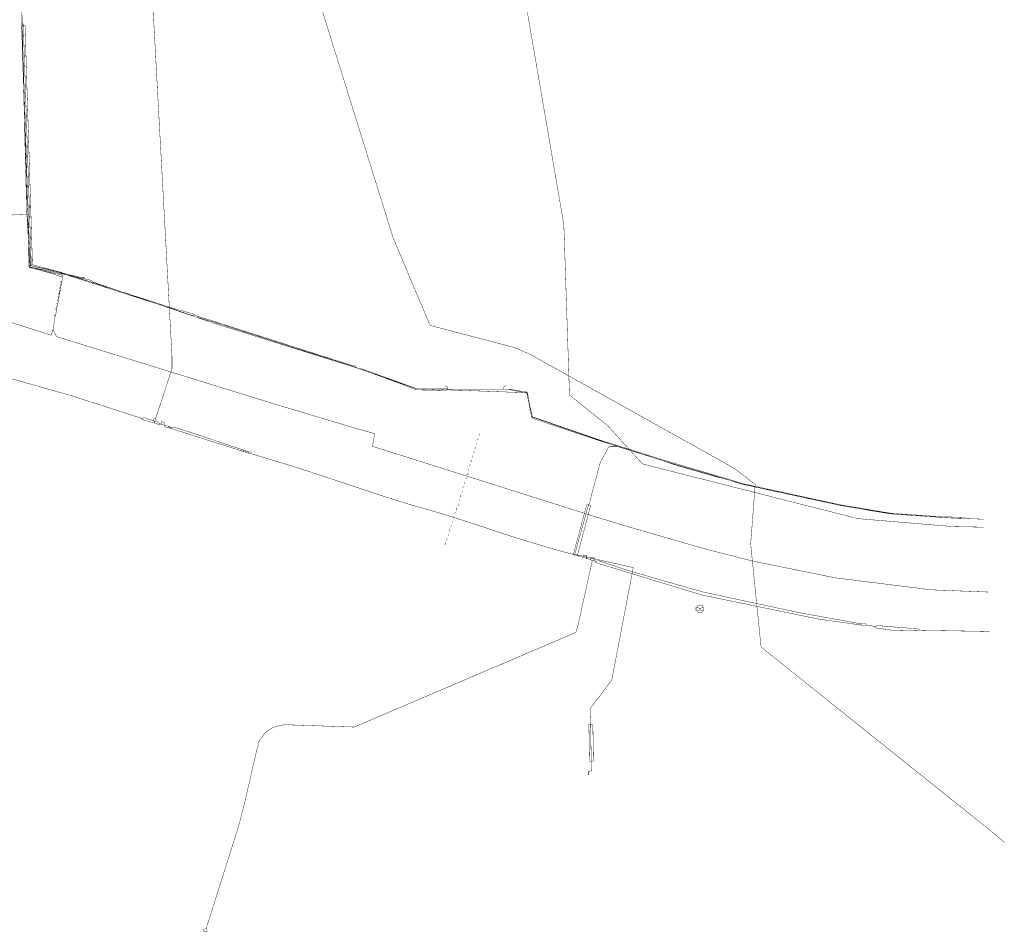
# Model space of a CAD drawing. Header units: metres. Extents: x 189710 to 199671, y 580425 to 586712.
# Tile 29 of 41: x 191211 to 191334, y 581784 to 581898. Entities that reach past the tile are written whole.
import ezdxf

# ---------------------------------------------------------------- set-up
doc = ezdxf.new("R2010")
doc.units = ezdxf.units.M
for name, color, linetype, lineweight in [('B-OI-KL-datatransport_KPN-G', 3, 'DATA_KPN', 18), ('B-OI-KL-gas lage druk_Stedin-G', 40, 'GAS_LD_STEDIN', 18), ('B-OI-KL-laagspanning_Liander-G', 14, 'LS_LIANDER', 18), ('B-OI-KL-middenspanning_Liander-G', 12, 'MS_LIANDER', 18), ('B-OI-KL-overig_Wetterskip Fryslan-G', 7, 'OVERIG_WETTERSKIP', 18), ('B-OI-KL-water_Vitens-G', 5, 'WATER_VITENS', 18)]:
    doc.layers.add(name, color=color, linetype=linetype, lineweight=lineweight)
doc.styles.add('rtw_iso', font='iso-rtw.shx')
doc.linetypes.add('DATA_KPN', pattern='A,12.7,-5.08,["KPDA",rtw_iso,S=2.54,R=0,X=-2.54,Y=-1.27],-6.35', length=24.13)
doc.linetypes.add('GAS_LD_STEDIN', pattern='A,12.7,-5.08,["STLD",rtw_iso,S=2.54,R=0,X=-2.54,Y=-1.27],-6.35', length=24.13)
doc.linetypes.add('LS_LIANDER', pattern='A,12.7,-5.08,["LILS",rtw_iso,S=2.54,R=0,X=-2.54,Y=-1.27],-6.35', length=24.13)
doc.linetypes.add('MS_LIANDER', pattern='A,12.7,-5.08,["LIMS",rtw_iso,S=2.54,R=0,X=-2.54,Y=-1.27],-6.35', length=24.13)
doc.linetypes.add('OVERIG_WETTERSKIP', pattern='A,12.7,-5.08,["WFOV",rtw_iso,S=2.54,R=0,X=-2.54,Y=-1.27],-6.35', length=24.13)
doc.linetypes.add('WATER_VITENS', pattern='A,12.7,-5.08,["VIWL",rtw_iso,S=2.54,R=0,X=-2.54,Y=-1.27],-6.35', length=24.13)

msp = doc.modelspace()

# ---------------------------------------------------------------- linework, layer by layer
at = {"layer": 'B-OI-KL-datatransport_KPN-G', "ltscale": 0.5, "const_width": 0.05, "flags": 128}
for points in [[(191217.96, 581968.11), (191223.32, 581968.39), (191223.46, 581964.25), (191223.68, 581961.32), (191226.04, 581929.61), (191230.04, 581856.18), (191230.04, 581854.68), (191227.96, 581848.39)], [(191198.39, 581856.82), (191200.04, 581856.46), (191202.68, 581855.68), (191206.82, 581854.32), (191208.32, 581853.89), (191217.61, 581851.25), (191226.25, 581848.46)], [(191226.25, 581848.46), (191226.61, 581848.54), (191226.82, 581848.46), (191227.68, 581848.18)], [(191226.25, 581848.46), (191226.25, 581848.32), (191227.82, 581847.89)], [(191227.96, 581848.39), (191227.75, 581848.39), (191227.68, 581848.32), (191227.68, 581848.18)], [(191227.68, 581848.18), (191227.82, 581848.11)], [(191227.96, 581848.39), (191228.04, 581848.11)], [(191227.82, 581848.11), (191228.04, 581848.11)], [(191227.82, 581848.11), (191227.82, 581847.89)], [(191227.82, 581847.89), (191228.39, 581847.68)], [(191228.04, 581848.11), (191228.46, 581847.82)], [(191228.46, 581847.82), (191228.39, 581847.68)], [(191228.39, 581847.68), (191228.75, 581847.68)], [(191228.46, 581847.82), (191228.68, 581847.82)], [(191228.68, 581847.82), (191228.75, 581848.04), (191229.11, 581847.96), (191229.11, 581847.61)], [(191228.68, 581847.82), (191228.75, 581847.75)], [(191228.75, 581847.75), (191228.82, 581847.68)], [(191228.75, 581847.75), (191228.75, 581847.68)], [(191228.75, 581847.68), (191228.82, 581847.68)], [(191228.82, 581847.68), (191229.11, 581847.61)], [(191229.11, 581847.61), (191229.61, 581847.46)], [(191229.11, 581847.61), (191229.11, 581847.39), (191229.54, 581847.32)], [(191229.61, 581847.46), (191229.54, 581847.32)], [(191229.54, 581847.32), (191229.75, 581847.25)], [(191229.61, 581847.46), (191229.82, 581847.39)], [(191229.82, 581847.39), (191229.75, 581847.25)], [(191229.75, 581847.25), (191229.96, 581847.18)], [(191229.82, 581847.39), (191230.04, 581847.32)], [(191230.04, 581847.32), (191229.96, 581847.18)], [(191229.96, 581847.18), (191238.75, 581844.39)], [(191230.04, 581847.32), (191230.39, 581847.32), (191232.46, 581846.68), (191238.82, 581844.54)], [(191238.82, 581844.54), (191238.75, 581844.39)], [(191238.82, 581844.54), (191239.04, 581844.46)], [(191238.75, 581844.39), (191238.96, 581844.32)], [(191239.04, 581844.46), (191238.96, 581844.32)], [(191238.96, 581844.32), (191239.18, 581844.25)], [(191239.04, 581844.46), (191239.25, 581844.39)], [(191239.25, 581844.39), (191239.18, 581844.25)], [(191239.18, 581844.25), (191239.39, 581844.18)], [(191239.25, 581844.39), (191239.46, 581844.32)], [(191239.46, 581844.32), (191239.39, 581844.18)], [(191239.39, 581844.18), (191239.61, 581844.11)], [(191239.46, 581844.32), (191239.68, 581844.25)], [(191239.68, 581844.25), (191239.61, 581844.11)], [(191239.61, 581844.11), (191239.96, 581844.04)], [(191239.68, 581844.25), (191239.89, 581844.25), (191239.96, 581844.18), (191239.96, 581844.04)], [(191239.96, 581844.04), (191245.39, 581842.39), (191250.61, 581840.68), (191256.82, 581838.61), (191260.04, 581837.61), (191264.04, 581836.46), (191268.04, 581835.18), (191272.32, 581833.75), (191277.25, 581832.25), (191281.61, 581831.04)], [(191281.61, 581831.04), (191281.61, 581831.25), (191281.68, 581831.32), (191282.04, 581831.25), (191282.04, 581830.89)], [(191281.61, 581831.04), (191282.04, 581830.89)], [(191282.04, 581830.89), (191282.54, 581830.75)], [(191282.54, 581830.75), (191282.54, 581830.96), (191282.61, 581831.04), (191282.96, 581830.96), (191282.96, 581830.61)], [(191282.75, 581830.61), (191280.89, 581822.25), (191280.68, 581821.61), (191252.89, 581809.75), (191244.25, 581810.04), (191243.54, 581809.96), (191242.68, 581809.68), (191242.46, 581809.54), (191241.96, 581809.25), (191241.54, 581808.82), (191240.89, 581807.89), (191240.89, 581807.54), (191240.75, 581807.25), (191239.18, 581800.39), (191238.39, 581797.32), (191234.32, 581784.46)], [(191282.54, 581830.75), (191282.75, 581830.61)], [(191282.75, 581830.61), (191282.96, 581830.61)], [(191282.96, 581830.61), (191283.11, 581830.54)], [(191283.11, 581830.54), (191283.54, 581830.61), (191283.75, 581830.54), (191286.75, 581829.54), (191291.61, 581828.11), (191296.68, 581826.68), (191308.61, 581824.11), (191316.54, 581822.68)], [(191283.11, 581830.54), (191283.11, 581830.39), (191296.46, 581826.32), (191310.96, 581823.32), (191316.46, 581822.54)], [(191316.54, 581822.68), (191316.46, 581822.54)], [(191316.46, 581822.54), (191317.11, 581822.54)], [(191316.54, 581822.68), (191317.04, 581822.68), (191317.11, 581822.61), (191317.11, 581822.54)], [(191317.11, 581822.54), (191318.11, 581822.39)], [(191318.11, 581822.39), (191318.68, 581822.46), (191320.39, 581822.32), (191323.75, 581822.04), (191323.75, 581821.89)], [(191318.11, 581822.39), (191318.39, 581822.18), (191320.75, 581821.82), (191323.75, 581821.89)], [(191323.75, 581821.89), (191331.89, 581821.75), (191332.61, 581821.68), (191332.61, 581821.61)]]:
    msp.add_lwpolyline(points, dxfattribs=at)
msp.add_lwpolyline([(191234.32, 581784.32), (191234.32, 581784.46), (191234.04, 581784.39), (191234.04, 581784.11), (191234.11, 581784.04), (191234.46, 581784.18)], close=True, dxfattribs=at)
at = {"layer": 'B-OI-KL-gas lage druk_Stedin-G', "ltscale": 0.5, "const_width": 0.05, "flags": 128}
msp.add_lwpolyline([(191151.89, 582067.96), (191154.61, 582062.11), (191159.18, 582056.39), (191163.96, 582051.61), (191167.11, 582048.89), (191180.54, 582042.46), (191219.04, 582024.96), (191219.96, 582024.11), (191220.32, 582023.96), (191220.32, 582023.75), (191222.46, 582022.04), (191224.68, 582017.39), (191231.75, 581978.61), (191260.75, 581950.04), (191261.18, 581948.18), (191261.32, 581947.89), (191265.32, 581934.46), (191265.61, 581932.46), (191265.82, 581931.61), (191266.61, 581928.54), (191266.75, 581928.18), (191272.39, 581912.32), (191279.18, 581872.75), (191279.89, 581851.39), (191284.68, 581847.54), (191289.04, 581842.75), (191316.04, 581835.89), (191327.96, 581834.89), (191331.82, 581834.82)], dxfattribs=at)
at = {"layer": 'B-OI-KL-laagspanning_Liander-G', "ltscale": 0.5, "const_width": 0.05, "flags": 128}
for points in [[(191208.82, 581914.75), (191208.68, 581914.32), (191210.82, 581914.32), (191211.82, 581874.04)], [(191211.82, 581874.04), (191202.54, 581873.68), (191196.89, 581873.61), (191194.11, 581873.89), (191193.46, 581874.04), (191188.25, 581875.25), (191187.82, 581874.46), (191187.68, 581873.96), (191187.46, 581873.32), (191187.18, 581872.82), (191186.46, 581871.89), (191185.68, 581871.18), (191184.89, 581870.61), (191184.46, 581870.39), (191183.54, 581870.04), (191183.18, 581869.96), (191182.25, 581869.89), (191181.25, 581869.96), (191166.68, 581871.04), (191164.18, 581881.96), (191151.61, 581881.32), (191123.89, 581881.04), (191117.18, 581880.89), (191058.75, 581879.18), (191045.61, 581878.96)], [(191211.82, 581874.04), (191211.89, 581873.46)], [(191211.89, 581873.46), (191211.96, 581873.39)], [(191211.89, 581873.46), (191211.89, 581873.32)], [(191211.96, 581873.39), (191211.89, 581873.32)], [(191211.89, 581873.32), (191211.96, 581872.04)], [(191211.96, 581873.39), (191212.04, 581872.11)], [(191212.04, 581872.11), (191211.96, 581872.04)], [(191211.96, 581872.04), (191212.18, 581867.46), (191216.46, 581866.54)], [(191212.04, 581872.11), (191212.32, 581867.61), (191216.54, 581866.61)], [(191216.54, 581866.61), (191216.46, 581866.54)], [(191216.46, 581866.54), (191217.11, 581866.39)], [(191216.54, 581866.61), (191217.18, 581866.46)], [(191217.18, 581866.46), (191217.11, 581866.39)], [(191217.11, 581866.39), (191218.04, 581866.18)], [(191217.18, 581866.46), (191218.11, 581866.25)], [(191218.11, 581866.25), (191218.04, 581866.18)], [(191218.04, 581866.18), (191218.68, 581866.04)], [(191218.11, 581866.25), (191218.75, 581866.11)], [(191218.75, 581866.11), (191218.68, 581866.04)], [(191218.68, 581866.04), (191219.11, 581865.96)], [(191218.75, 581866.11), (191219.04, 581866.11), (191219.11, 581866.04), (191219.11, 581865.96)], [(191219.11, 581865.96), (191219.96, 581865.75), (191220.18, 581865.54), (191235.11, 581860.46), (191252.68, 581854.96), (191255.18, 581854.11), (191260.68, 581852.18), (191274.54, 581851.68), (191275.25, 581848.61), (191285.61, 581845.04)], [(191285.61, 581844.96), (191284.89, 581844.96), (191284.82, 581844.89), (191283.75, 581842.96), (191283.68, 581842.68), (191282.32, 581837.61)], [(191285.61, 581845.04), (191285.68, 581845.04)], [(191285.61, 581845.04), (191285.61, 581844.96)], [(191285.61, 581844.96), (191285.68, 581844.96)], [(191285.68, 581845.04), (191285.68, 581844.96)], [(191285.68, 581845.04), (191285.75, 581844.96)], [(191285.68, 581844.96), (191285.75, 581844.96)], [(191285.75, 581844.96), (191285.82, 581844.96)], [(191285.75, 581844.96), (191285.82, 581844.96)], [(191285.82, 581844.96), (191293.39, 581842.61), (191296.18, 581841.82), (191301.46, 581840.25), (191302.39, 581840.04), (191313.61, 581837.61), (191314.82, 581837.39), (191320.61, 581836.46), (191326.61, 581836.04), (191329.75, 581835.89), (191331.82, 581835.82)], [(191282.25, 581837.61), (191282.04, 581837.61), (191280.39, 581831.46), (191280.54, 581831.39)], [(191282.25, 581837.54), (191280.54, 581831.39)], [(191282.32, 581837.54), (191282.54, 581837.54), (191280.89, 581831.32)], [(191282.25, 581837.61), (191282.32, 581837.61)], [(191282.25, 581837.61), (191282.25, 581837.54)], [(191282.25, 581837.54), (191282.32, 581837.54)], [(191282.32, 581837.61), (191282.32, 581837.54)], [(191280.54, 581831.39), (191280.89, 581831.32)], [(191280.89, 581831.32), (191287.89, 581829.75), (191285.18, 581815.61), (191282.46, 581812.04), (191282.54, 581810.11)], [(191295.89, 581824.82), (191295.75, 581824.75), (191295.75, 581824.39), (191295.82, 581824.32), (191295.89, 581824.32)], [(191295.89, 581824.82), (191296.04, 581825.04), (191296.54, 581825.04), (191296.61, 581824.96), (191296.61, 581824.75)], [(191295.89, 581824.82), (191296.25, 581824.61)], [(191296.61, 581824.75), (191296.25, 581824.61)], [(191296.61, 581824.75), (191296.75, 581824.75), (191296.75, 581824.39), (191296.68, 581824.32), (191296.54, 581824.32)], [(191296.25, 581824.46), (191295.89, 581824.32)], [(191295.89, 581824.32), (191295.89, 581824.18), (191296.46, 581824.11), (191296.54, 581824.18), (191296.54, 581824.32)], [(191296.25, 581824.61), (191296.25, 581824.46)], [(191296.25, 581824.46), (191296.54, 581824.32)], [(191282.54, 581810.11), (191282.32, 581810.11), (191282.39, 581805.46), (191282.61, 581805.46)], [(191282.54, 581810.11), (191282.82, 581810.04), (191282.89, 581805.54), (191282.82, 581805.46), (191282.68, 581805.46)], [(191282.54, 581810.11), (191282.61, 581805.46)], [(191282.68, 581805.46), (191282.68, 581804.25), (191282.25, 581804.18), (191282.25, 581803.75)], [(191282.61, 581805.46), (191282.68, 581805.46)]]:
    msp.add_lwpolyline(points, dxfattribs=at)
at = {"layer": 'B-OI-KL-middenspanning_Liander-G', "ltscale": 0.5, "const_width": 0.05, "flags": 128}
for points in [[(191211.32, 581899.04), (191211.32, 581897.89)], [(191211.25, 581897.68), (191211.11, 581897.68), (191211.11, 581897.61), (191211.18, 581897.54)], [(191211.25, 581897.61), (191211.18, 581897.54)], [(191211.32, 581897.89), (191211.25, 581897.68)], [(191211.25, 581897.68), (191211.25, 581897.61)], [(191211.25, 581897.61), (191211.32, 581895.39)], [(191211.32, 581897.89), (191211.39, 581897.82)], [(191211.39, 581897.82), (191211.61, 581897.68), (191212.54, 581867.75), (191214.32, 581867.25)], [(191211.39, 581897.82), (191212.39, 581867.61), (191214.25, 581867.18)], [(191211.18, 581897.54), (191211.25, 581895.32)], [(191211.32, 581895.39), (191211.25, 581895.32)], [(191211.25, 581895.32), (191211.39, 581890.82)], [(191211.32, 581895.39), (191211.46, 581890.89)], [(191211.46, 581890.89), (191211.39, 581890.82)], [(191211.39, 581890.82), (191211.46, 581888.61)], [(191211.46, 581890.89), (191211.54, 581888.68)], [(191211.54, 581888.68), (191211.46, 581888.61)], [(191211.46, 581888.61), (191211.75, 581879.68)], [(191211.54, 581888.68), (191211.82, 581879.75)], [(191211.82, 581879.75), (191211.75, 581879.68)], [(191211.75, 581879.68), (191212.11, 581867.39), (191212.18, 581867.39)], [(191211.82, 581879.75), (191212.25, 581867.46)], [(191215.11, 581859.61), (191214.89, 581858.89), (191205.54, 581861.89), (191200.89, 581863.11), (191198.18, 581864.75), (191180.54, 581868.61), (191172.32, 581869.46), (191170.54, 581869.18), (191163.68, 581868.68), (191155.32, 581868.75), (191135.32, 581868.61), (191134.82, 581867.54), (191045.82, 581867.46)], [(191212.25, 581867.46), (191212.18, 581867.39)], [(191212.18, 581867.39), (191212.39, 581867.32)], [(191212.25, 581867.46), (191212.39, 581867.32)], [(191212.39, 581867.32), (191212.46, 581867.32)], [(191212.46, 581867.32), (191212.61, 581867.39), (191212.68, 581867.32), (191212.68, 581867.25)], [(191212.46, 581867.32), (191212.68, 581867.25)], [(191212.68, 581867.25), (191212.75, 581867.25)], [(191212.75, 581867.25), (191212.96, 581867.25)], [(191212.75, 581867.25), (191212.96, 581867.18)], [(191212.96, 581867.25), (191213.25, 581867.18)], [(191212.96, 581867.25), (191212.96, 581867.18)], [(191212.96, 581867.18), (191213.25, 581867.11)], [(191213.25, 581867.18), (191213.54, 581867.11)], [(191213.25, 581867.18), (191213.25, 581867.11)], [(191213.25, 581867.11), (191213.54, 581867.04)], [(191213.54, 581867.11), (191213.82, 581867.04)], [(191213.54, 581867.11), (191213.54, 581867.04)], [(191213.54, 581867.04), (191213.75, 581866.96)], [(191213.82, 581867.04), (191213.75, 581866.96)], [(191213.75, 581866.96), (191214.04, 581866.89)], [(191213.82, 581867.04), (191214.11, 581866.96)], [(191214.11, 581866.96), (191214.04, 581866.89)], [(191214.04, 581866.89), (191214.25, 581866.82)], [(191214.11, 581866.96), (191214.32, 581866.89)], [(191214.32, 581867.25), (191214.25, 581867.18)], [(191214.25, 581867.18), (191214.54, 581867.11)], [(191214.32, 581866.89), (191214.25, 581866.82)], [(191214.25, 581866.82), (191214.54, 581866.75)], [(191214.32, 581867.25), (191214.61, 581867.18)], [(191214.32, 581866.89), (191214.61, 581866.82)], [(191214.61, 581867.18), (191214.54, 581867.11)], [(191214.54, 581867.11), (191214.82, 581867.04)], [(191214.61, 581866.82), (191214.54, 581866.75)], [(191214.54, 581866.75), (191214.82, 581866.68)], [(191214.61, 581867.18), (191214.89, 581867.11)], [(191214.61, 581866.82), (191214.89, 581866.75)], [(191214.89, 581867.11), (191214.82, 581867.04)], [(191214.82, 581867.04), (191215.11, 581866.96)], [(191214.89, 581866.75), (191214.82, 581866.68)], [(191214.89, 581867.11), (191215.18, 581867.04)], [(191214.89, 581866.75), (191216.39, 581866.39), (191216.25, 581866.18)], [(191215.18, 581867.04), (191215.11, 581866.96)], [(191215.11, 581866.96), (191215.39, 581866.89)], [(191215.18, 581867.04), (191215.46, 581866.96)], [(191215.46, 581866.96), (191215.39, 581866.89)], [(191215.39, 581866.89), (191215.68, 581866.82)], [(191215.46, 581866.96), (191215.75, 581866.89)], [(191215.75, 581866.89), (191215.68, 581866.82)], [(191215.68, 581866.82), (191215.89, 581866.75)], [(191215.75, 581866.89), (191215.96, 581866.82)], [(191215.96, 581866.82), (191215.89, 581866.75)], [(191215.89, 581866.75), (191216.11, 581866.68)], [(191215.96, 581866.82), (191216.18, 581866.75)], [(191216.18, 581866.75), (191216.11, 581866.68)], [(191216.18, 581866.75), (191216.39, 581866.68)], [(191214.82, 581866.68), (191216.25, 581866.18)], [(191216.11, 581866.68), (191216.32, 581866.61)], [(191216.25, 581865.68), (191216.11, 581865.61), (191216.11, 581865.46), (191216.18, 581865.39)], [(191216.25, 581865.68), (191216.18, 581865.39)], [(191216.25, 581866.18), (191216.25, 581865.68)], [(191216.39, 581866.68), (191216.32, 581866.61)], [(191216.32, 581866.61), (191216.54, 581866.54)], [(191216.39, 581866.68), (191216.61, 581866.61)], [(191216.61, 581866.61), (191216.54, 581866.54)], [(191216.54, 581866.54), (191216.82, 581866.46)], [(191216.61, 581866.61), (191216.89, 581866.54)], [(191216.89, 581866.54), (191216.82, 581866.46)], [(191216.82, 581866.46), (191217.04, 581866.39)], [(191216.89, 581866.54), (191217.11, 581866.46)], [(191217.11, 581866.46), (191217.04, 581866.39)], [(191217.04, 581866.39), (191217.25, 581866.32)], [(191217.11, 581866.46), (191217.32, 581866.39)], [(191217.32, 581866.39), (191217.25, 581866.32)], [(191217.25, 581866.32), (191217.46, 581866.25)], [(191217.32, 581866.39), (191217.54, 581866.32)], [(191217.54, 581866.32), (191217.46, 581866.25)], [(191217.46, 581866.25), (191217.68, 581866.18)], [(191217.54, 581866.32), (191217.75, 581866.25)], [(191217.75, 581866.25), (191217.68, 581866.18)], [(191217.68, 581866.18), (191217.89, 581866.11)], [(191217.75, 581866.25), (191217.96, 581866.18)], [(191217.96, 581866.18), (191217.89, 581866.11)], [(191217.89, 581866.11), (191218.11, 581866.04)], [(191217.96, 581866.18), (191218.18, 581866.11)], [(191218.18, 581866.11), (191218.11, 581866.04)], [(191218.11, 581866.04), (191218.32, 581865.96)], [(191218.18, 581866.11), (191218.39, 581866.04)], [(191218.39, 581866.04), (191218.32, 581865.96)], [(191218.32, 581865.96), (191218.82, 581865.82)], [(191218.39, 581866.04), (191218.89, 581865.89)], [(191218.89, 581865.89), (191218.82, 581865.82)], [(191218.82, 581865.82), (191219.04, 581865.75)], [(191218.89, 581865.89), (191219.11, 581865.82)], [(191219.11, 581865.82), (191219.04, 581865.75)], [(191219.04, 581865.75), (191219.25, 581865.68)], [(191219.11, 581865.82), (191219.32, 581865.75)], [(191219.32, 581865.75), (191219.25, 581865.68)], [(191219.25, 581865.68), (191219.46, 581865.61)], [(191219.32, 581865.75), (191219.54, 581865.68)], [(191219.54, 581865.68), (191219.46, 581865.61)], [(191219.46, 581865.61), (191219.68, 581865.54)], [(191219.54, 581865.68), (191219.75, 581865.61)], [(191219.75, 581865.61), (191219.68, 581865.54)], [(191219.68, 581865.54), (191219.89, 581865.46)], [(191219.75, 581865.61), (191219.96, 581865.54)], [(191219.96, 581865.54), (191219.89, 581865.46)], [(191219.89, 581865.46), (191220.61, 581865.25)], [(191219.96, 581865.54), (191220.68, 581865.32)], [(191216.04, 581864.54), (191215.89, 581864.46), (191215.89, 581864.32), (191215.96, 581864.25)], [(191216.11, 581864.96), (191215.96, 581864.89), (191215.96, 581864.75), (191216.04, 581864.68)], [(191216.04, 581864.54), (191215.96, 581864.25)], [(191215.96, 581864.25), (191215.96, 581864.18)], [(191216.18, 581865.32), (191216.04, 581865.25), (191216.04, 581865.11), (191216.11, 581865.04)], [(191216.11, 581864.96), (191216.04, 581864.68)], [(191216.04, 581864.68), (191216.04, 581864.54)], [(191216.18, 581865.32), (191216.11, 581865.04)], [(191216.11, 581865.04), (191216.11, 581864.96)], [(191216.18, 581865.39), (191216.18, 581865.32)], [(191220.68, 581865.32), (191220.61, 581865.25)], [(191220.61, 581865.25), (191220.82, 581865.18)], [(191220.68, 581865.32), (191220.89, 581865.25)], [(191220.89, 581865.25), (191220.82, 581865.18)], [(191220.82, 581865.18), (191221.04, 581865.11)], [(191220.89, 581865.25), (191221.11, 581865.18)], [(191221.11, 581865.18), (191221.04, 581865.11)], [(191221.04, 581865.11), (191221.25, 581865.04)], [(191221.11, 581865.18), (191221.32, 581865.11)], [(191221.32, 581865.11), (191221.25, 581865.04)], [(191221.25, 581865.04), (191221.46, 581864.96)], [(191221.32, 581865.11), (191221.54, 581865.04)], [(191221.54, 581865.04), (191221.46, 581864.96)], [(191221.46, 581864.96), (191221.68, 581864.89)], [(191221.54, 581865.04), (191221.75, 581864.96)], [(191221.75, 581864.96), (191221.68, 581864.89)], [(191221.68, 581864.89), (191222.61, 581864.61)], [(191221.75, 581864.96), (191222.68, 581864.68)], [(191222.68, 581864.68), (191222.61, 581864.61)], [(191222.61, 581864.61), (191222.82, 581864.54)], [(191222.68, 581864.68), (191222.89, 581864.61)], [(191222.89, 581864.61), (191222.82, 581864.54)], [(191222.82, 581864.54), (191223.04, 581864.46)], [(191222.89, 581864.61), (191223.11, 581864.54)], [(191223.11, 581864.54), (191223.04, 581864.46)], [(191223.04, 581864.46), (191223.25, 581864.39)], [(191223.11, 581864.54), (191223.32, 581864.46)], [(191223.32, 581864.46), (191223.25, 581864.39)], [(191223.25, 581864.39), (191223.46, 581864.32)], [(191223.32, 581864.46), (191223.54, 581864.39)], [(191223.54, 581864.39), (191223.46, 581864.32)], [(191223.46, 581864.32), (191224.39, 581864.04)], [(191223.54, 581864.39), (191224.46, 581864.11)], [(191215.82, 581863.39), (191215.68, 581863.32), (191215.68, 581863.25), (191215.75, 581863.18)], [(191215.89, 581863.75), (191215.75, 581863.68), (191215.75, 581863.61), (191215.82, 581863.54)], [(191215.82, 581863.39), (191215.75, 581863.18)], [(191215.75, 581863.18), (191215.75, 581862.96)], [(191215.96, 581864.18), (191215.82, 581864.11), (191215.82, 581863.96), (191215.89, 581863.89)], [(191215.89, 581863.75), (191215.82, 581863.54)], [(191215.82, 581863.54), (191215.82, 581863.39)], [(191215.96, 581864.18), (191215.89, 581863.89)], [(191215.89, 581863.89), (191215.89, 581863.75)], [(191224.46, 581864.11), (191224.39, 581864.04)], [(191224.39, 581864.04), (191224.61, 581863.96)], [(191224.46, 581864.11), (191224.68, 581864.04)], [(191224.68, 581864.04), (191224.61, 581863.96)], [(191224.61, 581863.96), (191224.82, 581863.89)], [(191224.68, 581864.04), (191224.89, 581863.96)], [(191224.89, 581863.96), (191224.82, 581863.89)], [(191224.82, 581863.89), (191225.04, 581863.82)], [(191224.89, 581863.96), (191225.11, 581863.89)], [(191225.11, 581863.89), (191225.04, 581863.82)], [(191225.04, 581863.82), (191226.39, 581863.39)], [(191225.11, 581863.89), (191226.46, 581863.46)], [(191226.46, 581863.46), (191226.39, 581863.39)], [(191226.39, 581863.39), (191226.61, 581863.32)], [(191226.46, 581863.46), (191226.68, 581863.39)], [(191226.68, 581863.39), (191226.61, 581863.32)], [(191226.61, 581863.32), (191226.82, 581863.25)], [(191226.68, 581863.39), (191226.89, 581863.32)], [(191226.89, 581863.32), (191226.82, 581863.25)], [(191226.82, 581863.25), (191228.39, 581862.75)], [(191226.89, 581863.32), (191228.46, 581862.82)], [(191215.61, 581862.25), (191215.46, 581862.18), (191215.46, 581862.11), (191215.54, 581862.04)], [(191215.54, 581862.04), (191215.46, 581861.46)], [(191215.68, 581862.61), (191215.54, 581862.54), (191215.54, 581862.46), (191215.61, 581862.39)], [(191215.61, 581862.25), (191215.54, 581862.04)], [(191215.75, 581862.96), (191215.61, 581862.89), (191215.61, 581862.82), (191215.68, 581862.75)], [(191215.68, 581862.61), (191215.61, 581862.39)], [(191215.61, 581862.39), (191215.61, 581862.25)], [(191215.75, 581862.96), (191215.68, 581862.75)], [(191215.68, 581862.75), (191215.68, 581862.61)], [(191228.46, 581862.82), (191228.39, 581862.75)], [(191228.39, 581862.75), (191228.61, 581862.68)], [(191228.46, 581862.82), (191228.68, 581862.75)], [(191228.68, 581862.75), (191228.61, 581862.68)], [(191228.61, 581862.68), (191230.18, 581862.18)], [(191228.68, 581862.75), (191230.25, 581862.25)], [(191230.25, 581862.25), (191230.18, 581862.18)], [(191230.18, 581862.18), (191232.46, 581861.39), (191232.82, 581861.39)], [(191230.25, 581862.25), (191232.75, 581861.54), (191232.82, 581861.46), (191232.82, 581861.39)], [(191215.39, 581861.25), (191215.11, 581859.61)], [(191215.46, 581861.46), (191215.32, 581861.39), (191215.32, 581861.32), (191215.39, 581861.25)], [(191215.46, 581861.46), (191215.39, 581861.25)], [(191232.82, 581861.39), (191233.32, 581861.25)], [(191233.32, 581861.25), (191235.61, 581860.54)], [(191233.32, 581861.25), (191233.32, 581861.11), (191235.54, 581860.46)], [(191235.61, 581860.54), (191235.54, 581860.46)], [(191235.61, 581860.54), (191237.39, 581859.96)], [(191215.11, 581859.61), (191215.54, 581858.75), (191215.68, 581858.68), (191243.39, 581850.11), (191252.25, 581847.46), (191255.46, 581846.54), (191255.18, 581844.96), (191283.18, 581836.11), (191286.96, 581834.96), (191296.82, 581832.11), (191299.04, 581831.54), (191302.68, 581830.61), (191304.75, 581830.18), (191313.25, 581828.46), (191325.25, 581826.96), (191332.39, 581826.68)], [(191235.54, 581860.46), (191237.32, 581859.89)], [(191237.39, 581859.96), (191237.32, 581859.89)], [(191237.32, 581859.89), (191237.54, 581859.82)], [(191237.39, 581859.96), (191237.61, 581859.89)], [(191237.61, 581859.89), (191237.54, 581859.82)], [(191237.54, 581859.82), (191239.11, 581859.32)], [(191237.61, 581859.89), (191239.18, 581859.39)], [(191239.18, 581859.39), (191239.11, 581859.32)], [(191239.11, 581859.32), (191239.32, 581859.25)], [(191239.18, 581859.39), (191239.39, 581859.32)], [(191239.39, 581859.32), (191239.32, 581859.25)], [(191239.39, 581859.32), (191240.75, 581858.89)], [(191239.32, 581859.25), (191240.68, 581858.82)], [(191240.75, 581858.89), (191240.68, 581858.82)], [(191240.68, 581858.82), (191240.89, 581858.75)], [(191240.75, 581858.89), (191240.96, 581858.82)], [(191240.96, 581858.82), (191240.89, 581858.75)], [(191240.89, 581858.75), (191241.11, 581858.68)], [(191240.96, 581858.82), (191241.18, 581858.75)], [(191241.18, 581858.75), (191241.11, 581858.68)], [(191241.11, 581858.68), (191242.46, 581858.25)], [(191241.18, 581858.75), (191242.54, 581858.32)], [(191242.54, 581858.32), (191242.46, 581858.25)], [(191242.46, 581858.25), (191242.68, 581858.18)], [(191242.54, 581858.32), (191242.75, 581858.25)], [(191242.75, 581858.25), (191242.68, 581858.18)], [(191242.68, 581858.18), (191242.89, 581858.11)], [(191242.75, 581858.25), (191242.96, 581858.18)], [(191242.96, 581858.18), (191242.89, 581858.11)], [(191242.89, 581858.11), (191244.04, 581857.75)], [(191242.96, 581858.18), (191244.11, 581857.82)], [(191244.11, 581857.82), (191244.04, 581857.75)], [(191244.04, 581857.75), (191244.25, 581857.68)], [(191244.11, 581857.82), (191244.32, 581857.75)], [(191244.32, 581857.75), (191244.25, 581857.68)], [(191244.25, 581857.68), (191244.46, 581857.61)], [(191244.32, 581857.75), (191244.54, 581857.68)], [(191244.54, 581857.68), (191244.46, 581857.61)], [(191244.46, 581857.61), (191244.68, 581857.54)], [(191244.54, 581857.68), (191244.75, 581857.61)], [(191244.75, 581857.61), (191244.68, 581857.54)], [(191244.68, 581857.54), (191244.89, 581857.46)], [(191244.75, 581857.61), (191244.96, 581857.54)], [(191244.96, 581857.54), (191244.89, 581857.46)], [(191244.89, 581857.46), (191245.82, 581857.18)], [(191244.96, 581857.54), (191245.89, 581857.25)], [(191245.89, 581857.25), (191245.82, 581857.18)], [(191245.82, 581857.18), (191246.04, 581857.11)], [(191245.89, 581857.25), (191246.11, 581857.18)], [(191246.11, 581857.18), (191246.04, 581857.11)], [(191246.04, 581857.11), (191246.25, 581857.04)], [(191246.11, 581857.18), (191246.32, 581857.11)], [(191246.32, 581857.11), (191246.25, 581857.04)], [(191246.25, 581857.04), (191246.46, 581856.96)], [(191246.32, 581857.11), (191246.54, 581857.04)], [(191246.54, 581857.04), (191246.46, 581856.96)], [(191246.46, 581856.96), (191246.68, 581856.89)], [(191246.54, 581857.04), (191246.75, 581856.96)], [(191246.75, 581856.96), (191246.68, 581856.89)], [(191246.68, 581856.89), (191247.39, 581856.68)], [(191246.75, 581856.96), (191247.46, 581856.75)], [(191247.46, 581856.75), (191247.39, 581856.68)], [(191247.39, 581856.68), (191247.61, 581856.61)], [(191247.46, 581856.75), (191247.68, 581856.68)], [(191247.68, 581856.68), (191247.61, 581856.61)], [(191247.61, 581856.61), (191247.82, 581856.54)], [(191247.68, 581856.68), (191247.89, 581856.61)], [(191247.89, 581856.61), (191247.82, 581856.54)], [(191247.82, 581856.54), (191248.04, 581856.46)], [(191247.89, 581856.61), (191248.11, 581856.54)], [(191248.11, 581856.54), (191248.04, 581856.46)], [(191248.04, 581856.46), (191248.25, 581856.39)], [(191248.11, 581856.54), (191248.32, 581856.46)], [(191248.32, 581856.46), (191248.25, 581856.39)], [(191248.25, 581856.39), (191248.46, 581856.32)], [(191248.32, 581856.46), (191248.54, 581856.39)], [(191248.54, 581856.39), (191248.46, 581856.32)], [(191248.46, 581856.32), (191249.18, 581856.11)], [(191248.54, 581856.39), (191249.25, 581856.18)], [(191249.25, 581856.18), (191249.18, 581856.11)], [(191249.18, 581856.11), (191249.39, 581856.04)], [(191249.25, 581856.18), (191249.46, 581856.11)], [(191249.46, 581856.11), (191249.39, 581856.04)], [(191249.39, 581856.04), (191249.61, 581855.96)], [(191249.46, 581856.11), (191249.68, 581856.04)], [(191249.68, 581856.04), (191249.61, 581855.96)], [(191249.61, 581855.96), (191249.82, 581855.89)], [(191249.68, 581856.04), (191249.89, 581855.96)], [(191249.89, 581855.96), (191249.82, 581855.89)], [(191249.82, 581855.89), (191250.04, 581855.82)], [(191249.89, 581855.96), (191250.11, 581855.89)], [(191250.11, 581855.89), (191250.04, 581855.82)], [(191250.04, 581855.82), (191250.25, 581855.75)], [(191250.11, 581855.89), (191250.32, 581855.82)], [(191250.32, 581855.82), (191250.25, 581855.75)], [(191250.25, 581855.75), (191250.46, 581855.68)], [(191250.32, 581855.82), (191250.54, 581855.75)], [(191250.54, 581855.75), (191250.46, 581855.68)], [(191250.46, 581855.68), (191250.96, 581855.54)], [(191250.54, 581855.75), (191251.04, 581855.61)], [(191251.04, 581855.61), (191250.96, 581855.54)], [(191251.04, 581855.61), (191251.25, 581855.54)], [(191250.96, 581855.54), (191251.18, 581855.46)], [(191251.25, 581855.54), (191251.18, 581855.46)], [(191251.18, 581855.46), (191251.39, 581855.39)], [(191251.25, 581855.54), (191251.46, 581855.46)], [(191251.46, 581855.46), (191251.39, 581855.39)], [(191251.39, 581855.39), (191251.61, 581855.32)], [(191251.46, 581855.46), (191251.68, 581855.39)], [(191251.68, 581855.39), (191251.61, 581855.32)], [(191251.61, 581855.32), (191251.82, 581855.25)], [(191251.68, 581855.39), (191251.89, 581855.32)], [(191251.89, 581855.32), (191251.82, 581855.25)], [(191251.82, 581855.25), (191252.04, 581855.18)], [(191251.89, 581855.32), (191252.11, 581855.25)], [(191252.11, 581855.25), (191252.04, 581855.18)], [(191252.04, 581855.18), (191252.25, 581855.11)], [(191252.11, 581855.25), (191252.32, 581855.18)], [(191252.32, 581855.18), (191252.25, 581855.11)], [(191252.25, 581855.11), (191252.54, 581855.04)], [(191252.32, 581855.18), (191252.61, 581855.11)], [(191252.61, 581855.11), (191252.54, 581855.04)], [(191252.54, 581855.04), (191252.75, 581854.96)], [(191252.61, 581855.11), (191252.82, 581855.04)], [(191252.82, 581855.04), (191252.75, 581854.96)], [(191252.75, 581854.96), (191253.04, 581854.89)], [(191252.82, 581855.04), (191253.04, 581855.04), (191253.04, 581854.89)], [(191253.04, 581854.89), (191253.54, 581854.68)], [(191253.54, 581854.68), (191253.82, 581854.68)], [(191253.54, 581854.68), (191253.75, 581854.61)], [(191253.82, 581854.68), (191253.75, 581854.61)], [(191253.75, 581854.61), (191253.96, 581854.54)], [(191253.82, 581854.68), (191254.04, 581854.61)], [(191254.04, 581854.61), (191253.96, 581854.54)], [(191253.96, 581854.54), (191254.18, 581854.46)], [(191254.04, 581854.61), (191254.25, 581854.54)], [(191254.25, 581854.54), (191254.18, 581854.46)], [(191254.18, 581854.46), (191254.39, 581854.39)], [(191254.25, 581854.54), (191254.46, 581854.46)], [(191254.46, 581854.46), (191254.39, 581854.39)], [(191254.39, 581854.39), (191254.54, 581854.32)], [(191254.46, 581854.46), (191254.61, 581854.39)], [(191254.61, 581854.39), (191254.54, 581854.32)], [(191254.61, 581854.39), (191254.82, 581854.32)], [(191254.54, 581854.32), (191254.75, 581854.25)], [(191254.82, 581854.32), (191254.75, 581854.25)], [(191254.75, 581854.25), (191254.96, 581854.18)], [(191254.82, 581854.32), (191255.04, 581854.25)], [(191255.04, 581854.25), (191254.96, 581854.18)], [(191254.96, 581854.18), (191255.18, 581854.11)], [(191255.04, 581854.25), (191255.25, 581854.18)], [(191255.25, 581854.18), (191255.18, 581854.11)], [(191255.18, 581854.11), (191255.54, 581853.96)], [(191255.25, 581854.18), (191255.61, 581854.04)], [(191255.61, 581854.04), (191255.54, 581853.96)], [(191255.54, 581853.96), (191255.75, 581853.89)], [(191255.61, 581854.04), (191255.82, 581853.96)], [(191255.82, 581853.96), (191255.75, 581853.89)], [(191255.75, 581853.89), (191256.32, 581853.68)], [(191255.82, 581853.96), (191256.39, 581853.75)], [(191256.39, 581853.75), (191256.32, 581853.68)], [(191256.32, 581853.68), (191256.54, 581853.61)], [(191256.39, 581853.75), (191256.61, 581853.68)], [(191256.61, 581853.68), (191256.54, 581853.61)], [(191256.54, 581853.61), (191257.11, 581853.39)], [(191256.61, 581853.68), (191257.18, 581853.46)], [(191257.18, 581853.46), (191257.11, 581853.39)], [(191257.11, 581853.39), (191257.32, 581853.32)], [(191257.18, 581853.46), (191257.39, 581853.39)], [(191257.39, 581853.39), (191257.32, 581853.32)], [(191257.32, 581853.32), (191257.89, 581853.11)], [(191257.39, 581853.39), (191257.96, 581853.18)], [(191257.96, 581853.18), (191257.89, 581853.11)], [(191257.96, 581853.18), (191258.18, 581853.11)], [(191257.89, 581853.11), (191258.11, 581853.04)], [(191258.18, 581853.11), (191258.11, 581853.04)], [(191258.11, 581853.04), (191258.68, 581852.82)], [(191258.18, 581853.11), (191258.75, 581852.89)], [(191258.75, 581852.89), (191258.68, 581852.82)], [(191258.68, 581852.82), (191258.89, 581852.75)], [(191258.75, 581852.89), (191258.96, 581852.82)], [(191258.96, 581852.82), (191258.89, 581852.75)], [(191258.89, 581852.75), (191260.68, 581852.04), (191264.39, 581851.96), (191264.54, 581852.11)], [(191258.96, 581852.82), (191260.75, 581852.18), (191264.54, 581852.18)], [(191264.61, 581852.18), (191264.54, 581852.46), (191264.39, 581852.46), (191264.32, 581852.61)], [(191264.54, 581852.18), (191264.61, 581852.18)], [(191264.54, 581852.18), (191264.54, 581852.11)], [(191264.54, 581852.11), (191264.61, 581852.11)], [(191264.61, 581852.18), (191264.61, 581852.11)], [(191264.61, 581852.11), (191271.61, 581852.11)], [(191271.61, 581852.11), (191271.68, 581852.46), (191271.82, 581852.46), (191271.89, 581852.61)], [(191271.61, 581852.11), (191272.32, 581852.11)], [(191272.32, 581852.11), (191272.54, 581852.11)], [(191272.32, 581852.11), (191272.46, 581852.04)], [(191272.54, 581852.11), (191272.46, 581852.04)], [(191272.46, 581852.04), (191273.61, 581851.82)], [(191272.54, 581852.11), (191273.68, 581851.89)], [(191273.68, 581851.89), (191273.61, 581851.82)], [(191273.68, 581851.89), (191274.61, 581851.75), (191274.61, 581851.61)], [(191273.61, 581851.82), (191274.54, 581851.61)], [(191274.54, 581851.61), (191274.61, 581851.61)], [(191274.54, 581851.61), (191274.68, 581851.39)], [(191274.61, 581851.61), (191274.68, 581851.39)], [(191274.68, 581851.18), (191274.61, 581851.04), (191274.68, 581850.96), (191274.75, 581850.96)], [(191274.68, 581851.39), (191274.68, 581851.18)], [(191274.68, 581851.18), (191274.75, 581850.96)], [(191274.75, 581850.82), (191274.68, 581850.68), (191274.75, 581850.61), (191274.82, 581850.61)], [(191274.75, 581850.96), (191274.75, 581850.82)], [(191274.75, 581850.82), (191274.82, 581850.61)], [(191274.82, 581850.46), (191274.75, 581850.32), (191274.82, 581850.25), (191274.89, 581850.25)], [(191274.89, 581850.04), (191274.82, 581849.89), (191274.89, 581849.82), (191274.96, 581849.82)], [(191274.82, 581850.61), (191274.82, 581850.46)], [(191274.82, 581850.46), (191274.89, 581850.25)], [(191274.96, 581849.68), (191274.89, 581849.54), (191274.96, 581849.46), (191275.04, 581849.46)], [(191274.89, 581850.25), (191274.89, 581850.04)], [(191274.89, 581850.04), (191274.96, 581849.82)], [(191274.96, 581849.82), (191274.96, 581849.68)], [(191274.96, 581849.68), (191275.04, 581849.46)], [(191275.04, 581849.46), (191275.04, 581849.32)], [(191275.04, 581849.32), (191274.96, 581849.18), (191275.04, 581849.11), (191275.11, 581849.11)], [(191275.04, 581849.32), (191275.11, 581849.11)], [(191275.11, 581849.11), (191275.11, 581848.89)], [(191275.11, 581848.89), (191275.18, 581848.68)], [(191275.11, 581848.89), (191275.11, 581848.68)], [(191275.11, 581848.68), (191275.18, 581848.68)], [(191275.11, 581848.68), (191275.11, 581848.54), (191275.25, 581848.46), (191283.61, 581845.68)], [(191275.18, 581848.68), (191283.68, 581845.75)], [(191283.68, 581845.75), (191283.61, 581845.68)], [(191283.68, 581845.75), (191284.82, 581845.39)], [(191283.61, 581845.68), (191284.75, 581845.32)], [(191284.82, 581845.39), (191284.75, 581845.32)], [(191284.75, 581845.32), (191284.96, 581845.25)], [(191284.82, 581845.39), (191285.04, 581845.32)], [(191285.04, 581845.32), (191284.96, 581845.25)], [(191284.96, 581845.25), (191285.68, 581845.04)], [(191285.04, 581845.32), (191285.75, 581845.11)], [(191285.75, 581845.11), (191285.68, 581845.04)], [(191285.68, 581845.04), (191285.89, 581844.96)], [(191285.75, 581845.11), (191285.96, 581845.04)], [(191285.96, 581845.04), (191285.89, 581844.96)], [(191285.89, 581844.96), (191286.11, 581844.89)], [(191285.96, 581845.04), (191286.18, 581844.96)], [(191286.18, 581844.96), (191286.11, 581844.89)], [(191286.11, 581844.89), (191286.32, 581844.82)], [(191286.18, 581844.96), (191286.39, 581844.89)], [(191286.39, 581844.89), (191286.32, 581844.82)], [(191286.32, 581844.82), (191286.82, 581844.68)], [(191286.39, 581844.89), (191286.89, 581844.75)], [(191286.89, 581844.75), (191286.82, 581844.68)], [(191286.82, 581844.68), (191287.04, 581844.61)], [(191286.89, 581844.75), (191287.11, 581844.68)], [(191287.11, 581844.68), (191287.04, 581844.61)], [(191287.04, 581844.61), (191287.25, 581844.54)], [(191287.11, 581844.68), (191287.32, 581844.61)], [(191287.32, 581844.61), (191287.25, 581844.54)], [(191287.25, 581844.54), (191287.46, 581844.46)], [(191287.32, 581844.61), (191287.54, 581844.54)], [(191287.54, 581844.54), (191287.46, 581844.46)], [(191287.54, 581844.54), (191287.75, 581844.46)], [(191287.46, 581844.46), (191287.68, 581844.39)], [(191287.75, 581844.46), (191287.68, 581844.39)], [(191287.68, 581844.39), (191287.96, 581844.32)], [(191287.75, 581844.46), (191288.04, 581844.39)], [(191288.04, 581844.39), (191287.96, 581844.32)], [(191287.96, 581844.32), (191288.18, 581844.25)], [(191288.04, 581844.39), (191288.25, 581844.32)], [(191288.25, 581844.32), (191288.18, 581844.25)], [(191288.18, 581844.25), (191288.39, 581844.18)], [(191288.25, 581844.32), (191288.46, 581844.25)], [(191288.46, 581844.25), (191288.39, 581844.18)], [(191288.39, 581844.18), (191288.61, 581844.11)], [(191288.46, 581844.25), (191288.68, 581844.18)], [(191288.68, 581844.18), (191288.61, 581844.11)], [(191288.61, 581844.11), (191288.82, 581844.04)], [(191288.68, 581844.18), (191288.89, 581844.11)], [(191288.89, 581844.11), (191288.82, 581844.04)], [(191288.82, 581844.04), (191289.54, 581843.82)], [(191288.89, 581844.11), (191289.61, 581843.89)], [(191289.61, 581843.89), (191289.54, 581843.82)], [(191289.54, 581843.82), (191289.75, 581843.75)], [(191289.61, 581843.89), (191289.82, 581843.82)], [(191289.82, 581843.82), (191289.75, 581843.75)], [(191289.75, 581843.75), (191289.96, 581843.68)], [(191289.82, 581843.82), (191290.04, 581843.75)], [(191290.04, 581843.75), (191289.96, 581843.68)], [(191289.96, 581843.68), (191291.11, 581843.32)], [(191290.04, 581843.75), (191291.18, 581843.39)], [(191291.18, 581843.39), (191291.11, 581843.32)], [(191291.11, 581843.32), (191291.32, 581843.25)], [(191291.18, 581843.39), (191291.39, 581843.32)], [(191291.39, 581843.32), (191291.32, 581843.25)], [(191291.32, 581843.25), (191293.39, 581842.54), (191298.39, 581841.11), (191299.32, 581840.89)], [(191291.39, 581843.32), (191299.39, 581840.96)], [(191299.39, 581840.96), (191299.32, 581840.89)], [(191299.32, 581840.89), (191300.25, 581840.61)], [(191299.39, 581840.96), (191300.32, 581840.68)], [(191300.32, 581840.68), (191300.25, 581840.61)], [(191300.25, 581840.61), (191300.46, 581840.54)], [(191300.32, 581840.68), (191300.54, 581840.61)], [(191300.54, 581840.61), (191300.46, 581840.54)], [(191300.46, 581840.54), (191300.68, 581840.46)], [(191300.54, 581840.61), (191300.75, 581840.54)], [(191300.75, 581840.54), (191300.68, 581840.46)], [(191300.68, 581840.46), (191301.18, 581840.32)], [(191300.75, 581840.54), (191301.25, 581840.39)], [(191301.25, 581840.39), (191301.18, 581840.32)], [(191301.18, 581840.32), (191301.39, 581840.25)], [(191301.25, 581840.39), (191301.46, 581840.32)], [(191301.46, 581840.32), (191301.39, 581840.25)], [(191301.39, 581840.25), (191301.68, 581840.18)], [(191301.46, 581840.32), (191301.75, 581840.25)], [(191301.75, 581840.25), (191301.68, 581840.18)], [(191301.68, 581840.18), (191301.96, 581840.11)], [(191301.75, 581840.25), (191302.04, 581840.18)], [(191302.04, 581840.18), (191301.96, 581840.11)], [(191301.96, 581840.11), (191302.32, 581840.04)], [(191302.04, 581840.18), (191302.39, 581840.11)], [(191302.39, 581840.11), (191302.32, 581840.04)], [(191302.32, 581840.04), (191302.68, 581839.96)], [(191302.39, 581840.11), (191302.75, 581840.04)], [(191302.75, 581840.04), (191302.68, 581839.96)], [(191302.68, 581839.96), (191302.96, 581839.89)], [(191302.75, 581840.04), (191303.04, 581839.96)], [(191303.04, 581839.96), (191302.96, 581839.89)], [(191302.96, 581839.89), (191303.32, 581839.82)], [(191303.04, 581839.96), (191303.39, 581839.89)], [(191303.39, 581839.89), (191303.32, 581839.82)], [(191303.32, 581839.82), (191303.68, 581839.75)], [(191303.39, 581839.89), (191303.75, 581839.82)], [(191303.75, 581839.82), (191303.68, 581839.75)], [(191303.68, 581839.75), (191303.96, 581839.68)], [(191303.75, 581839.82), (191304.04, 581839.75)], [(191304.04, 581839.75), (191303.96, 581839.68)], [(191303.96, 581839.68), (191304.32, 581839.61)], [(191304.04, 581839.75), (191304.39, 581839.68)], [(191304.39, 581839.68), (191304.32, 581839.61)], [(191304.32, 581839.61), (191304.61, 581839.54)], [(191304.39, 581839.68), (191304.68, 581839.61)], [(191304.68, 581839.61), (191304.61, 581839.54)], [(191304.61, 581839.54), (191304.96, 581839.46)], [(191304.68, 581839.61), (191305.04, 581839.54)], [(191305.04, 581839.54), (191304.96, 581839.46)], [(191305.04, 581839.54), (191305.39, 581839.46)], [(191304.96, 581839.46), (191305.32, 581839.39)], [(191305.39, 581839.46), (191305.32, 581839.39)], [(191305.32, 581839.39), (191305.61, 581839.32)], [(191305.39, 581839.46), (191305.68, 581839.39)], [(191305.68, 581839.39), (191305.61, 581839.32)], [(191305.61, 581839.32), (191305.96, 581839.25)], [(191305.68, 581839.39), (191306.04, 581839.32)], [(191306.04, 581839.32), (191305.96, 581839.25)], [(191305.96, 581839.25), (191306.32, 581839.18)], [(191306.04, 581839.32), (191306.39, 581839.25)], [(191306.39, 581839.25), (191306.32, 581839.18)], [(191306.32, 581839.18), (191306.61, 581839.11)], [(191306.39, 581839.25), (191306.68, 581839.18)], [(191306.68, 581839.18), (191306.61, 581839.11)], [(191306.61, 581839.11), (191306.96, 581839.04)], [(191306.68, 581839.18), (191307.04, 581839.11)], [(191307.04, 581839.11), (191306.96, 581839.04)], [(191306.96, 581839.04), (191307.25, 581838.96)], [(191307.04, 581839.11), (191307.32, 581839.04)], [(191307.32, 581839.04), (191307.25, 581838.96)], [(191307.25, 581838.96), (191307.61, 581838.89)], [(191307.32, 581839.04), (191307.68, 581838.96)], [(191307.68, 581838.96), (191307.61, 581838.89)], [(191307.61, 581838.89), (191307.96, 581838.82)], [(191307.68, 581838.96), (191308.04, 581838.89)], [(191308.04, 581838.89), (191307.96, 581838.82)], [(191307.96, 581838.82), (191308.25, 581838.75)], [(191308.04, 581838.89), (191308.32, 581838.82)], [(191308.32, 581838.82), (191308.25, 581838.75)], [(191308.25, 581838.75), (191308.61, 581838.68)], [(191308.32, 581838.82), (191308.68, 581838.75)], [(191308.68, 581838.75), (191308.61, 581838.68)], [(191308.61, 581838.68), (191308.89, 581838.61)], [(191308.68, 581838.75), (191308.96, 581838.68)], [(191308.96, 581838.68), (191308.89, 581838.61)], [(191308.89, 581838.61), (191309.25, 581838.54)], [(191308.96, 581838.68), (191309.32, 581838.61)], [(191309.32, 581838.61), (191309.25, 581838.54)], [(191309.25, 581838.54), (191309.61, 581838.46)], [(191309.32, 581838.61), (191309.68, 581838.54)], [(191309.68, 581838.54), (191309.61, 581838.46)], [(191309.61, 581838.46), (191309.89, 581838.39)], [(191309.68, 581838.54), (191309.96, 581838.46)], [(191309.96, 581838.46), (191309.89, 581838.39)], [(191309.89, 581838.39), (191310.25, 581838.32)], [(191309.96, 581838.46), (191310.32, 581838.39)], [(191310.32, 581838.39), (191310.25, 581838.32)], [(191310.25, 581838.32), (191310.61, 581838.25)], [(191310.32, 581838.39), (191310.68, 581838.32)], [(191310.68, 581838.32), (191310.61, 581838.25)], [(191310.68, 581838.32), (191310.96, 581838.25)], [(191310.61, 581838.25), (191310.89, 581838.18)], [(191310.96, 581838.25), (191310.89, 581838.18)], [(191310.89, 581838.18), (191311.25, 581838.11)], [(191310.96, 581838.25), (191311.32, 581838.18)], [(191311.32, 581838.18), (191311.25, 581838.11)], [(191311.25, 581838.11), (191311.54, 581838.04)], [(191311.32, 581838.18), (191311.61, 581838.11)], [(191311.61, 581838.11), (191311.54, 581838.04)], [(191311.54, 581838.04), (191311.89, 581837.96)], [(191311.61, 581838.11), (191311.96, 581838.04)], [(191311.96, 581838.04), (191311.89, 581837.96)], [(191311.89, 581837.96), (191312.25, 581837.89)], [(191311.96, 581838.04), (191312.32, 581837.96)], [(191312.32, 581837.96), (191312.25, 581837.89)], [(191312.25, 581837.89), (191312.54, 581837.82)], [(191312.32, 581837.96), (191312.61, 581837.89)], [(191312.61, 581837.89), (191312.54, 581837.82)], [(191312.54, 581837.82), (191312.89, 581837.75)], [(191312.61, 581837.89), (191312.96, 581837.82)], [(191312.96, 581837.82), (191312.89, 581837.75)], [(191312.89, 581837.75), (191313.25, 581837.68)], [(191312.96, 581837.82), (191313.32, 581837.75)], [(191313.32, 581837.75), (191313.25, 581837.68)], [(191313.25, 581837.68), (191313.54, 581837.61)], [(191313.32, 581837.75), (191313.61, 581837.68)], [(191313.61, 581837.68), (191313.54, 581837.61)], [(191313.54, 581837.61), (191313.89, 581837.54)], [(191313.61, 581837.68), (191313.96, 581837.61)], [(191313.96, 581837.61), (191313.89, 581837.54)], [(191313.89, 581837.54), (191314.32, 581837.46)], [(191313.96, 581837.61), (191314.39, 581837.54)], [(191314.39, 581837.54), (191314.32, 581837.46)], [(191314.32, 581837.46), (191314.75, 581837.39)], [(191314.39, 581837.54), (191314.82, 581837.46)], [(191314.82, 581837.46), (191314.75, 581837.39)], [(191314.75, 581837.39), (191315.18, 581837.32)], [(191314.82, 581837.46), (191315.25, 581837.39)], [(191315.25, 581837.39), (191315.18, 581837.32)], [(191315.18, 581837.32), (191315.61, 581837.25)], [(191315.25, 581837.39), (191315.68, 581837.32)], [(191315.68, 581837.32), (191315.61, 581837.25)], [(191315.61, 581837.25), (191316.04, 581837.18)], [(191315.68, 581837.32), (191316.11, 581837.25)], [(191316.11, 581837.25), (191316.04, 581837.18)], [(191316.04, 581837.18), (191316.46, 581837.11)], [(191316.11, 581837.25), (191316.54, 581837.18)], [(191316.54, 581837.18), (191316.46, 581837.11)], [(191316.46, 581837.11), (191316.89, 581837.04)], [(191316.54, 581837.18), (191316.96, 581837.11)], [(191316.96, 581837.11), (191316.89, 581837.04)], [(191316.96, 581837.11), (191317.32, 581837.04)], [(191316.89, 581837.04), (191317.25, 581836.96)], [(191317.32, 581837.04), (191317.25, 581836.96)], [(191317.25, 581836.96), (191317.68, 581836.89)], [(191317.32, 581837.04), (191317.75, 581836.96)], [(191317.75, 581836.96), (191317.68, 581836.89)], [(191317.68, 581836.89), (191318.11, 581836.82)], [(191317.75, 581836.96), (191318.18, 581836.89)], [(191318.18, 581836.89), (191318.11, 581836.82)], [(191318.11, 581836.82), (191318.54, 581836.75)], [(191318.18, 581836.89), (191318.61, 581836.82)], [(191318.61, 581836.82), (191318.54, 581836.75)], [(191318.54, 581836.75), (191318.96, 581836.68)], [(191318.61, 581836.82), (191319.04, 581836.75)], [(191319.04, 581836.75), (191318.96, 581836.68)], [(191318.96, 581836.68), (191319.39, 581836.61)], [(191319.04, 581836.75), (191319.46, 581836.68)], [(191319.46, 581836.68), (191319.39, 581836.61)], [(191319.39, 581836.61), (191319.82, 581836.54)], [(191319.46, 581836.68), (191319.89, 581836.61)], [(191319.89, 581836.61), (191319.82, 581836.54)], [(191319.82, 581836.54), (191320.54, 581836.46)], [(191319.89, 581836.61), (191320.61, 581836.54)], [(191320.61, 581836.54), (191320.54, 581836.46)], [(191320.54, 581836.46), (191321.54, 581836.39)], [(191320.61, 581836.54), (191321.61, 581836.46)], [(191321.61, 581836.46), (191321.54, 581836.39)], [(191321.54, 581836.39), (191322.54, 581836.32)], [(191321.61, 581836.46), (191322.61, 581836.39)], [(191322.61, 581836.39), (191322.54, 581836.32)], [(191322.54, 581836.32), (191323.54, 581836.25)], [(191322.61, 581836.39), (191323.61, 581836.32)], [(191323.61, 581836.32), (191323.54, 581836.25)], [(191323.54, 581836.25), (191324.54, 581836.18)], [(191323.61, 581836.32), (191324.61, 581836.25)], [(191324.61, 581836.25), (191324.54, 581836.18)], [(191324.54, 581836.18), (191325.54, 581836.11)], [(191324.61, 581836.25), (191325.61, 581836.18)], [(191325.61, 581836.18), (191325.54, 581836.11)], [(191325.54, 581836.11), (191326.54, 581836.04)], [(191325.61, 581836.18), (191326.61, 581836.11)], [(191326.61, 581836.11), (191326.54, 581836.04)], [(191326.54, 581836.04), (191327.89, 581835.96)], [(191326.61, 581836.11), (191327.82, 581836.11), (191327.89, 581836.04), (191327.89, 581835.96)], [(191327.89, 581835.96), (191327.96, 581835.96)], [(191327.96, 581835.96), (191329.46, 581836.04), (191329.54, 581835.96), (191329.54, 581835.89)], [(191327.96, 581835.96), (191329.54, 581835.89)], [(191329.54, 581835.89), (191329.68, 581835.89)]]:
    msp.add_lwpolyline(points, dxfattribs=at)
at = {"layer": 'B-OI-KL-overig_Wetterskip Fryslan-G', "ltscale": 0.5, "const_width": 0.05, "flags": 128}
for points in [[(191268.54, 581845.96), (191268.32, 581845.75)], [(191268.61, 581846.54), (191268.54, 581846.32)], [(191268.04, 581844.89), (191268.11, 581844.68), (191267.96, 581844.68)], [(191268.32, 581845.39), (191268.25, 581845.18)], [(191267.54, 581843.25), (191267.61, 581843.04), (191267.46, 581843.04)], [(191267.75, 581843.82), (191267.75, 581843.54)], [(191268.04, 581844.32), (191267.82, 581844.11)], [(191267.25, 581842.18), (191267.25, 581841.89)], [(191267.46, 581842.68), (191267.32, 581842.46)], [(191266.96, 581841.04), (191266.89, 581840.82)], [(191267.18, 581841.61), (191267.11, 581841.39), (191266.96, 581841.39)], [(191266.68, 581839.96), (191266.46, 581839.75)], [(191266.75, 581840.54), (191266.75, 581840.25)], [(191266.18, 581838.89), (191266.25, 581838.68), (191266.11, 581838.68)], [(191266.11, 581838.32), (191266.11, 581838.11)], [(191266.46, 581839.39), (191266.39, 581839.18)], [(191265.68, 581837.25), (191265.75, 581837.04), (191265.61, 581837.04)], [(191265.96, 581837.75), (191265.89, 581837.54)], [(191265.39, 581836.18), (191265.39, 581835.89)], [(191265.61, 581836.68), (191265.46, 581836.46)], [(191265.11, 581835.04), (191264.96, 581834.82)], [(191265.25, 581835.61), (191265.25, 581835.39)], [(191264.61, 581833.39), (191264.46, 581833.18)], [(191264.75, 581833.96), (191264.75, 581833.75)], [(191264.82, 581834.54), (191264.89, 581834.25)], [(191264.32, 581832.89), (191264.39, 581832.68), (191264.25, 581832.68)]]:
    msp.add_lwpolyline(points, dxfattribs=at)
at = {"layer": 'B-OI-KL-water_Vitens-G', "ltscale": 0.5, "const_width": 0.05, "flags": 128}
msp.add_lwpolyline([(191223.39, 581962.82), (191232.89, 581955.39), (191237.46, 581942.61), (191240.04, 581928.18), (191240.25, 581927.25), (191257.75, 581871.18), (191258.04, 581870.46), (191262.32, 581860.32), (191262.46, 581860.11), (191272.82, 581857.39), (191273.39, 581857.18), (191275.32, 581856.32), (191276.04, 581855.89), (191299.82, 581842.61), (191300.75, 581842.04), (191303.18, 581840.18), (191302.61, 581832.75), (191303.89, 581819.96), (191303.96, 581819.75), (191332.61, 581796.82), (191334.39, 581795.32), (191334.39, 581795.25)], dxfattribs=at)

doc.saveas('drawing.dxf')
